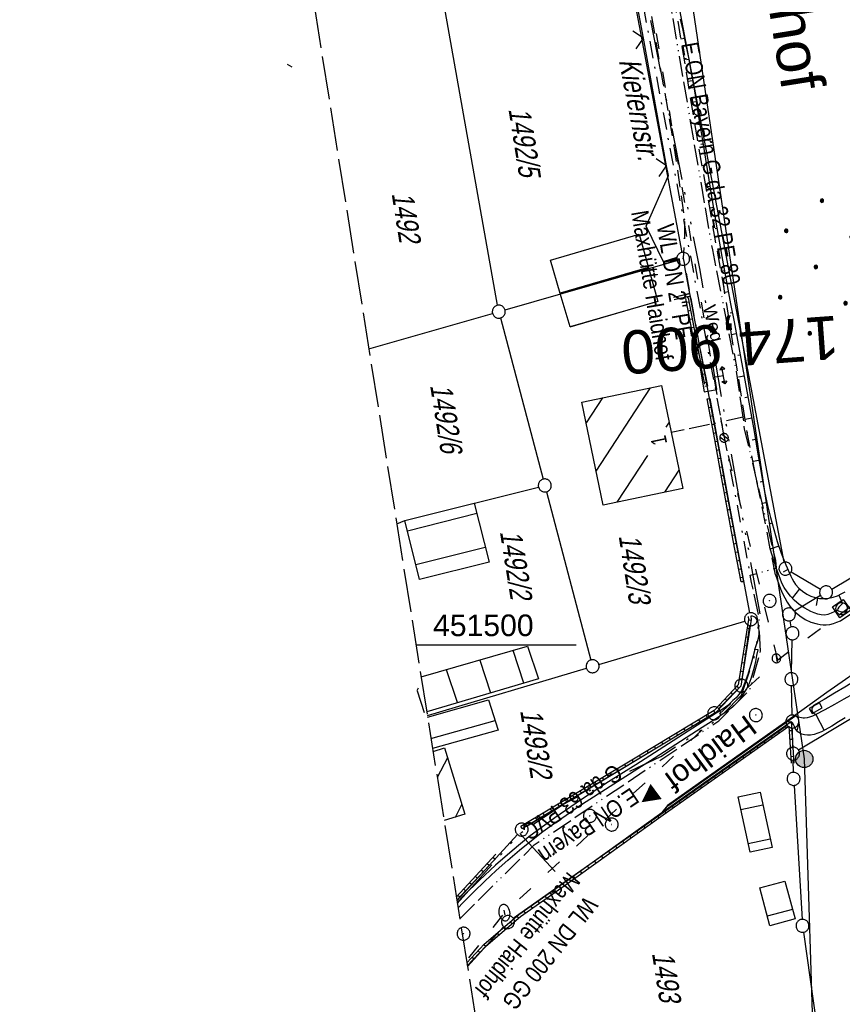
# Model space of a CAD drawing. Extents: x 508367 to 508796, y 450874 to 451832.
# Tile 20 of 37: x 508367 to 508462, y 451458 to 451572. Entities that reach past the tile are written whole.
import ezdxf
from ezdxf.enums import TextEntityAlignment as Align

# ---------------------------------------------------------------- set-up
doc = ezdxf.new("R2010")
doc.units = 0
doc.header["$LTSCALE"] = 10
doc.header["$MEASUREMENT"] = 0
for name, pattern in [('ACAD_ISO03W100', [30, 12, -18]), ('ACAD_ISO13W100', [36, 12, -3, 12, -3, 0, -3, 0, -3]), ('ACAD_ISO14W100', [25.5, 12, -3, 0.5, -3, 0.5, -3, 0.5, -3]), ('LT00', [0]), ('LT08', [0.42, 0.2, -0.1, 0.02, -0.1]), ('LT11', [0.3, 0.2, -0.1]), ('LT14', [0.6, 0.5, -0.1]), ('LT17', [0.15, 0.1, -0.05])]:
    doc.linetypes.add(name, pattern=pattern)
doc.layers.get('0').update_dxf_attribs({"linetype": 'LT00'})
for name, color, linetype in [('--EK_FBR', 250, 'LT00'), ('--EK_ST-93-1', 30, 'LT17'), ('DFK_BEB_SCHR', 254, 'LT00'), ('DFK_BEBAUUNG', 250, 'LT00'), ('DFK_BES-NAME', 255, 'LT00'), ('DFK_FLUR_NR', 250, 'LT00'), ('DFK_GZPKT', 250, 'LT00'), ('DFK_HAUSNR', 250, 'LT00'), ('DFK_KATASTER', 250, 'LT00'), ('DFK_NUTZUNG', 250, 'LT00'), ('FELDWEG_TEXT', 250, 'Continuous'), ('GASLTG', 250, 'ACAD_ISO13W100'), ('GASLTG_TEXT', 250, 'Continuous'), ('ORTSNAMEN', 250, 'Continuous'), ('ORTSRICHTUNG', 7, 'Continuous'), ('STROM_FREILTG', 80, 'STROMFREILEITUNG'), ('STROM_TEXT', 80, 'Continuous'), ('STROM_UNTER_BELEUCHTUNG', 80, 'LT08'), ('TELEKOM', 210, 'ACAD_ISO14W100'), ('V121_AFBR_BAB', 250, 'LT00'), ('V121_BOESCH', 250, 'LT00'), ('V121_BOSCHUNG', 250, 'LT00'), ('V121_FELDWEG', 250, 'LT11'), ('V121_GRABEN', 250, 'LT00'), ('V121_H_BORD', 8, 'LT00'), ('V121_KA_MULD', 182, 'LT00'), ('V121_KA_PRUF', 182, 'LT00'), ('V121_MAUER', 141, 'LT00'), ('V121_RASTER', 250, 'LT00'), ('V121_RINNE', 182, 'LT00'), ('V121_SINKK', 182, 'LT00'), ('V121_STROM', 80, 'LT00'), ('V121_W_HAUS', 130, 'LT00'), ('V121_W_SCHIEB', 130, 'LT00'), ('V121_W_UNT_HY', 130, 'LT00'), ('V121_ZAUN', 40, 'LT00'), ('WASSERLTG', 130, 'ACAD_ISO03W100'), ('WASSERLTG_TEXT', 130, 'Continuous')]:
    doc.layers.add(name, color=color, linetype=linetype)
doc.layers.add('-BLATT_121-RAND', color=7, linetype='LT14', plot=False)
doc.styles.add('Arial', font='ARIAL.TTF')
doc.styles.add('Beschrift', font='ARIAL.TTF')
doc.styles.get("Standard").update_dxf_attribs({"font": 'ARIAL.TTF'})
doc.styles.add('Strom', font='txt-alt.shx')
doc.styles.add('Versorgungsltg', font='ARIAL.TTF', dxfattribs={"width": 0.8, "height": 2})
doc.linetypes.add('STROMFREILEITUNG', pattern='A,12.7,-5.5,["xx",Strom,S=2.5,R=0,X=-2.6,Y=-0.85],-4.35', length=22.55)

# ---------------------------------------------------------------- blocks, each defined once
blk = doc.blocks.new('SYMB7010')
at = {"color": 0, "linetype": 'ByBlock'}
for points in [[(-0.031408, 0.499213), (-0.093728, 0.49134), (-0.15457, 0.475719), (-0.212975, 0.452595), (-0.268021, 0.422333), (-0.31884, 0.385411), (-0.36463, 0.342411), (-0.40467, 0.29401), (-0.438329, 0.240973), (-0.465074, 0.184136), (-0.484486, 0.124395), (-0.496256, 0.062692), (-0.5002, 0)], [(-0.5002, 0), (-0.496256, -0.062692), (-0.484486, -0.124395), (-0.465075, -0.184136), (-0.438329, -0.240973), (-0.404671, -0.29401), (-0.36463, -0.342411), (-0.31884, -0.385411), (-0.268021, -0.422333), (-0.212975, -0.452595), (-0.154571, -0.475719), (-0.093728, -0.49134), (-0.031408, -0.499213), (0.031408, -0.499213)], [(0.5002, 0), (0.496256, 0.062692), (0.484485, 0.124395), (0.465074, 0.184136), (0.438329, 0.240973), (0.40467, 0.29401), (0.36463, 0.342411), (0.31884, 0.385411), (0.268021, 0.422333), (0.212975, 0.452595), (0.15457, 0.475719), (0.093728, 0.49134), (0.031408, 0.499213), (-0.031408, 0.499213)], [(0.031408, -0.499213), (0.093728, -0.491341), (0.15457, -0.475719), (0.212975, -0.452595), (0.268021, -0.422333), (0.31884, -0.385411), (0.36463, -0.342411), (0.404671, -0.294011), (0.438329, -0.240974), (0.465075, -0.184136), (0.484486, -0.124395), (0.496256, -0.062692), (0.500201, 0)]]:
    blk.add_lwpolyline(points, dxfattribs=at)
blk = doc.blocks.new('Ackerland7')
at = {"layer": 'DFK_NUTZUNG', "color": 0, "linetype": 'ByBlock'}
for p, q in [((-4, 3.93), (-4, 3.67)), ((-3.95, 3.63), (-3.95, 3.97)), ((-3.9, 3.99), (-3.9, 3.61)), ((-3.85, 3.6), (-3.85, 4)), ((-3.8, 3.99), (-3.8, 3.61)), ((-3.75, 3.63), (-3.75, 3.97)), ((-3.7, 3.93), (-3.7, 3.67)), ((-3.65, 3.8), (-3.65, 3.8)), ((3.7, 3.93), (3.7, 3.67)), ((3.75, 3.63), (3.75, 3.97)), ((3.8, 3.99), (3.8, 3.61)), ((3.85, 3.6), (3.85, 4)), ((3.9, 3.99), (3.9, 3.61)), ((3.95, 3.63), (3.95, 3.97)), ((4, 3.93), (4, 3.67)), ((4.05, 3.8), (4.05, 3.8)), ((-7.85, 0.13), (-7.85, -0.13)), ((-7.8, -0.17), (-7.8, 0.17)), ((-7.75, 0.19), (-7.75, -0.19)), ((-7.7, -0.2), (-7.7, 0.2)), ((-7.65, 0.19), (-7.65, -0.19)), ((-7.6, -0.17), (-7.6, 0.17)), ((-7.55, 0.13), (-7.55, -0.13)), ((-7.5, 0), (-7.5, 0)), ((-0.15, 0.13), (-0.15, -0.13)), ((-0.1, -0.17), (-0.1, 0.17)), ((-0.05, 0.19), (-0.05, -0.19)), ((0, -0.2), (0, 0.2)), ((0.05, 0.19), (0.05, -0.19)), ((0.1, -0.17), (0.1, 0.17)), ((0.15, 0.13), (0.15, -0.13)), ((0.2, 0), (0.2, 0)), ((7.55, 0.13), (7.55, -0.13)), ((7.6, -0.17), (7.6, 0.17)), ((7.65, 0.19), (7.65, -0.19)), ((7.7, -0.2), (7.7, 0.2)), ((7.75, 0.19), (7.75, -0.19)), ((7.8, -0.17), (7.8, 0.17)), ((7.85, 0.13), (7.85, -0.13)), ((7.9, 0), (7.9, 0)), ((-4, -3.67), (-4, -3.93)), ((-3.95, -3.97), (-3.95, -3.63)), ((-3.9, -3.61), (-3.9, -3.99)), ((-3.85, -4), (-3.85, -3.6)), ((-3.8, -3.61), (-3.8, -3.99)), ((-3.75, -3.97), (-3.75, -3.63)), ((-3.7, -3.67), (-3.7, -3.93)), ((-3.65, -3.8), (-3.65, -3.8)), ((3.7, -3.67), (3.7, -3.93)), ((3.75, -3.97), (3.75, -3.63)), ((3.8, -3.61), (3.8, -3.99)), ((3.85, -4), (3.85, -3.6)), ((3.9, -3.61), (3.9, -3.99)), ((3.95, -3.97), (3.95, -3.63)), ((4, -3.67), (4, -3.93)), ((4.05, -3.8), (4.05, -3.8))]:
    blk.add_line(p, q, dxfattribs=at)
for points in [[(-3.65, 3.8), (-3.67, 3.89), (-3.73, 3.96), (-3.81, 3.99), (-3.89, 3.99), (-3.97, 3.96), (-4.03, 3.89), (-4.05, 3.8), (-4.03, 3.71), (-3.97, 3.64), (-3.89, 3.6), (-3.81, 3.6), (-3.73, 3.64), (-3.67, 3.71), (-3.65, 3.8)], [(4.05, 3.8), (4.03, 3.89), (3.97, 3.96), (3.89, 3.99), (3.81, 3.99), (3.73, 3.96), (3.67, 3.89), (3.65, 3.8), (3.67, 3.71), (3.73, 3.64), (3.81, 3.61), (3.89, 3.61), (3.97, 3.64), (4.03, 3.71), (4.05, 3.8)], [(-7.5, 0), (-7.52, 0.09), (-7.58, 0.16), (-7.66, 0.19), (-7.74, 0.19), (-7.82, 0.16), (-7.88, 0.09), (-7.9, 0)], [(0.2, 0), (0.18, 0.09), (0.12, 0.16), (0.04, 0.19), (-0.04, 0.19), (-0.12, 0.16), (-0.18, 0.09), (-0.2, 0)], [(-0.2, 0), (-0.18, -0.09), (-0.12, -0.16), (-0.04, -0.19), (0.04, -0.19), (0.12, -0.16), (0.18, -0.09), (0.2, 0)], [(7.9, 0), (7.88, 0.09), (7.82, 0.16), (7.74, 0.19), (7.66, 0.19), (7.58, 0.16), (7.52, 0.09), (7.5, 0)], [(7.5, 0), (7.52, -0.09), (7.58, -0.16), (7.66, -0.19), (7.74, -0.19), (7.82, -0.16), (7.88, -0.09), (7.9, 0)], [(-7.9, 0), (-7.88, -0.09), (-7.82, -0.16), (-7.74, -0.19), (-7.66, -0.19), (-7.58, -0.16), (-7.52, -0.09), (-7.5, 0)], [(-3.65, -3.8), (-3.67, -3.71), (-3.73, -3.64), (-3.81, -3.61), (-3.89, -3.61), (-3.97, -3.64), (-4.03, -3.71), (-4.05, -3.8), (-4.03, -3.89), (-3.97, -3.96), (-3.89, -3.99), (-3.81, -3.99), (-3.73, -3.96), (-3.67, -3.89), (-3.65, -3.8)], [(4.05, -3.8), (4.03, -3.71), (3.97, -3.64), (3.89, -3.61), (3.81, -3.61), (3.73, -3.64), (3.67, -3.71), (3.65, -3.8), (3.67, -3.89), (3.73, -3.96), (3.81, -3.99), (3.89, -3.99), (3.97, -3.96), (4.03, -3.89), (4.05, -3.8)]]:
    blk.add_lwpolyline(points, dxfattribs=at)
blk = doc.blocks.new('SYMB0003')
at = {"color": 0, "linetype": 'ByBlock'}
for p, q in [((-0.015712, 0), (0.010166, 0.012015)), ((0, -0.021257), (-0.015712, 0)), ((0.010166, 0.012015), (0, -0.021257))]:
    blk.add_line(p, q, dxfattribs=at)
for points in [[(-0.031395, 0.499013), (-0.093691, 0.491144), (-0.154509, 0.475528), (-0.21289, 0.452414), (-0.267913, 0.422164), (-0.318712, 0.385257), (-0.364484, 0.342274), (-0.404509, 0.293893), (-0.438154, 0.240877), (-0.464888, 0.184062), (-0.484292, 0.124345), (-0.496058, 0.062667), (-0.5, 0)], [(-0.5, 0), (-0.496058, -0.062667), (-0.484292, -0.124345), (-0.464888, -0.184062), (-0.438154, -0.240877), (-0.404509, -0.293893), (-0.364485, -0.342274), (-0.318712, -0.385257), (-0.267914, -0.422164), (-0.21289, -0.452414), (-0.154509, -0.475529), (-0.093691, -0.491144), (-0.031395, -0.499014), (0.031395, -0.499014)], [(0.5, 0), (0.496057, 0.062667), (0.484292, 0.124345), (0.464888, 0.184062), (0.438153, 0.240877), (0.404509, 0.293893), (0.364484, 0.342274), (0.318712, 0.385257), (0.267913, 0.422164), (0.21289, 0.452414), (0.154509, 0.475528), (0.093691, 0.491144), (0.031395, 0.499013), (-0.031395, 0.499013)], [(0.031395, -0.499014), (0.093691, -0.491144), (0.154509, -0.475529), (0.21289, -0.452414), (0.267914, -0.422164), (0.318712, -0.385257), (0.364485, -0.342274), (0.404509, -0.293893), (0.438154, -0.240877), (0.464889, -0.184062), (0.484292, -0.124345), (0.496058, -0.062667), (0.5, 0)]]:
    blk.add_lwpolyline(points, dxfattribs=at)
blk = doc.blocks.new('SYMB1120')
at = {"color": 0, "linetype": 'ByBlock'}
for p, q in [((-0.465, -0.183), (0.183, 0.465)), ((-0.183, -0.465), (0.465, 0.183))]:
    blk.add_line(p, q, dxfattribs=at)
for points in [[(-0.031395, 0.499013), (-0.093691, 0.491144), (-0.154509, 0.475528), (-0.21289, 0.452414), (-0.267913, 0.422164), (-0.318712, 0.385257), (-0.364484, 0.342274), (-0.404509, 0.293893), (-0.438154, 0.240877), (-0.464888, 0.184062), (-0.484292, 0.124345), (-0.496058, 0.062667), (-0.5, 0)], [(-0.5, 0), (-0.496058, -0.062667), (-0.484292, -0.124345), (-0.464888, -0.184062), (-0.438154, -0.240877), (-0.404509, -0.293893), (-0.364485, -0.342274), (-0.318712, -0.385257), (-0.267914, -0.422164), (-0.21289, -0.452414), (-0.154509, -0.475529), (-0.093691, -0.491144), (-0.031395, -0.499014), (0.031395, -0.499014)], [(0.5, 0), (0.496057, 0.062667), (0.484292, 0.124345), (0.464888, 0.184062), (0.438153, 0.240877), (0.404509, 0.293893), (0.364484, 0.342274), (0.318712, 0.385257), (0.267913, 0.422164), (0.21289, 0.452414), (0.154509, 0.475528), (0.093691, 0.491144), (0.031395, 0.499013), (-0.031395, 0.499013)], [(0.031395, -0.499014), (0.093691, -0.491144), (0.154509, -0.475529), (0.21289, -0.452414), (0.267914, -0.422164), (0.318712, -0.385257), (0.364485, -0.342274), (0.404509, -0.293893), (0.438154, -0.240877), (0.464889, -0.184062), (0.484292, -0.124345), (0.496058, -0.062667), (0.5, 0)]]:
    blk.add_lwpolyline(points, dxfattribs=at)
blk = doc.blocks.new('SYMB1119')
at = {"color": 0, "linetype": 'ByBlock'}
blk.add_line((-0.5, 0), (0.5, 0), dxfattribs=at)
for points in [[(-0.031395, 0.499013), (-0.093691, 0.491144), (-0.154509, 0.475528), (-0.21289, 0.452414), (-0.267913, 0.422164), (-0.318712, 0.385257), (-0.364484, 0.342274), (-0.404509, 0.293893), (-0.438154, 0.240877), (-0.464888, 0.184062), (-0.484292, 0.124345), (-0.496058, 0.062667), (-0.5, 0)], [(-0.5, 0), (-0.496058, -0.062667), (-0.484292, -0.124345), (-0.464888, -0.184062), (-0.438154, -0.240877), (-0.404509, -0.293893), (-0.364485, -0.342274), (-0.318712, -0.385257), (-0.267914, -0.422164), (-0.21289, -0.452414), (-0.154509, -0.475529), (-0.093691, -0.491144), (-0.031395, -0.499014), (0.031395, -0.499014)], [(0.5, 0), (0.496057, 0.062667), (0.484292, 0.124345), (0.464888, 0.184062), (0.438153, 0.240877), (0.404509, 0.293893), (0.364484, 0.342274), (0.318712, 0.385257), (0.267913, 0.422164), (0.21289, 0.452414), (0.154509, 0.475528), (0.093691, 0.491144), (0.031395, 0.499013), (-0.031395, 0.499013)], [(0.031395, -0.499014), (0.093691, -0.491144), (0.154509, -0.475529), (0.21289, -0.452414), (0.267914, -0.422164), (0.318712, -0.385257), (0.364485, -0.342274), (0.404509, -0.293893), (0.438154, -0.240877), (0.464889, -0.184062), (0.484292, -0.124345), (0.496058, -0.062667), (0.5, 0)]]:
    blk.add_lwpolyline(points, dxfattribs=at)
blk = doc.blocks.new('SYMB1121')
at = {"color": 0, "linetype": 'ByBlock'}
blk.add_line((-0.15, 0), (0.15, 0), dxfattribs=at)
for points in [[(-0.5, 0), (-0.49, 0.06), (-0.46, 0.115), (-0.415, 0.165), (-0.355, 0.21), (-0.28, 0.25), (-0.19, 0.275), (-0.1, 0.295), (0, 0.3)], [(0, -0.3), (-0.1, -0.295), (-0.19, -0.275), (-0.28, -0.25), (-0.355, -0.21), (-0.415, -0.165), (-0.46, -0.115), (-0.49, -0.06), (-0.5, 0)], [(0, 0.3), (0.1, 0.295), (0.19, 0.275), (0.28, 0.25), (0.355, 0.21), (0.415, 0.165), (0.46, 0.115), (0.49, 0.06), (0.5, 0)], [(0.5, 0), (0.49, -0.06), (0.46, -0.115), (0.415, -0.165), (0.355, -0.21), (0.28, -0.25), (0.19, -0.275), (0.1, -0.295), (0, -0.3)]]:
    blk.add_lwpolyline(points, dxfattribs=at)
blk = doc.blocks.new('SYMB0011')
at = {"color": 0, "linetype": 'ByBlock'}
for p, q in [((0.5, 0), (-0.5, 0)), ((0, 0.5), (0, -0.5))]:
    blk.add_line(p, q, dxfattribs=at)
blk = doc.blocks.new('SYMB0024')
at = {"color": 0, "linetype": 'ByBlock'}
for p, q in [((-0.5, 0.5), (0, 0)), ((0, 0), (0.5, 0.5))]:
    blk.add_line(p, q, dxfattribs=at)
blk = doc.blocks.new('SYMB0652')
at = {"color": 0, "linetype": 'ByBlock'}
blk.add_lwpolyline([(-0.15, -0.075), (0.15, -0.075), (0.15, 0.075), (-0.15, 0.075), (-0.15, -0.075)], dxfattribs=at)
blk = doc.blocks.new('SYMB0702')
at = {"color": 0, "linetype": 'ByBlock'}
for p, q in [((0.1, 0.175), (-0.1, 0.175)), ((0, 0.075), (0, 0.175)), ((0.071716, 0.203284), (0.071716, 0.146716))]:
    blk.add_line(p, q, dxfattribs=at)
for points in [[(-0.071716, 0.203284), (-0.1, 0.175), (-0.071716, 0.146716), (-0.071716, 0.203284)], [(0.071716, 0.203284), (0.1, 0.175), (0.071716, 0.146716)], [(0.15, 0.075), (-0.15, 0.075), (-0.15, -0.075), (0.15, -0.075), (0.15, 0.075)]]:
    blk.add_lwpolyline(points, dxfattribs=at)
blk = doc.blocks.new('SYMB1210')
at = {"color": 0, "linetype": 'ByBlock'}
blk.add_line((0.018815, -0.179014), (0.055623, -0.17119), dxfattribs=at)
for points in [[(-0.2, -0.2), (-0.2, 0.2), (0.2, 0.2), (0.2, -0.2), (-0.2, -0.2)], [(0.018815, 0.179014), (-0.018815, 0.179014), (-0.055623, 0.17119), (-0.09, 0.155885), (-0.120444, 0.133766), (-0.145623, 0.105801), (-0.164438, 0.073213), (-0.176067, 0.037424), (-0.18, 0)], [(-0.18, 0), (-0.176067, -0.037424), (-0.164438, -0.073213), (-0.145623, -0.105801), (-0.120444, -0.133766), (-0.09, -0.155885), (-0.055623, -0.17119), (-0.018815, -0.179014), (0.018815, -0.179014)], [(0.18, 0), (0.176067, 0.037424), (0.164438, 0.073213), (0.145623, 0.105801), (0.120444, 0.133766), (0.09, 0.155885), (0.055623, 0.17119), (0.018815, 0.179014)], [(0.055623, -0.17119), (0.09, -0.155885), (0.120444, -0.133766), (0.145623, -0.105801), (0.164438, -0.073213), (0.176067, -0.037424), (0.18, 0)]]:
    blk.add_lwpolyline(points, dxfattribs=at)

msp = doc.modelspace()

# ---------------------------------------------------------------- hatches: boundary and pattern name
at = {"layer": 'STROM_TEXT'}
h = msp.add_hatch(color=256, dxfattribs=at)
edge = h.paths.add_edge_path()
edge.add_arc((508457.43, 451486.8), 1, 0, 360)

# ---------------------------------------------------------------- linework, layer by layer
at = {"layer": '--EK_FBR'}
for points in [[(508454.11, 451508.1), (508454.29, 451507.55), (508454.48, 451507), (508454.69, 451506.46), (508454.91, 451505.93), (508455.17, 451505.42), (508455.46, 451504.92), (508455.77, 451504.48), (508456.12, 451504.06), (508456.5, 451503.68), (508456.92, 451503.33), (508457.54, 451502.94), (508458.21, 451502.63), (508458.91, 451502.41), (508459.26, 451502.34), (508459.62, 451502.3), (508459.97, 451502.3), (508460.39, 451502.36), (508460.81, 451502.47), (508461.22, 451502.61), (508461.64, 451502.76), (508471.96, 451509.72), (508480.62, 451515.72), (508492.55, 451524.13)], [(508493.12, 451517.29), (508493, 451517.21), (508483.59, 451510.59), (508474.77, 451504.5), (508469.79, 451501.1), (508465.23, 451498.09), (508460.04, 451494.47), (508456.45, 451491.9), (508441.62, 451481.42), (508440.95, 451480.61)], [(508417.4, 451469.59), (508417.94, 451470.16), (508419.21, 451471.43), (508420.5, 451472.68), (508421.81, 451473.91), (508423.15, 451475.1), (508424.51, 451476.27), (508425.9, 451477.39), (508427.21, 451478.4), (508428.54, 451479.37), (508429.89, 451480.32), (508431.26, 451481.25), (508432.64, 451482.15), (508434.02, 451483.05), (508435.42, 451483.94), (508436.81, 451484.82), (508438.2, 451485.7), (508440.07, 451486.89), (508441.92, 451488.08), (508443.78, 451489.28), (508445.64, 451490.48), (508447.5, 451491.69), (508447.94, 451491.97), (508448.36, 451492.26), (508448.78, 451492.56), (508449.18, 451492.88), (508449.55, 451493.22), (508450.01, 451493.73), (508450.41, 451494.29), (508450.76, 451494.88), (508451.05, 451495.49), (508451.3, 451496.12), (508451.5, 451496.76), (508451.68, 451497.41), (508451.83, 451498.08), (508451.96, 451498.75), (508452.09, 451499.42), (508451.71, 451499.45), (508451.88, 451499.9), (508452.03, 451500.34), (508452.15, 451500.78), (508452.22, 451501.22), (508452.22, 451501.59), (508452.19, 451501.95), (508452.14, 451502.34), (508452.09, 451502.58), (508452.02, 451502.81), (508451.93, 451503.01), (508451.79, 451503.16), (508451.63, 451503.24), (508451.44, 451503.29), (508451.24, 451503.32)]]:
    msp.add_lwpolyline(points, dxfattribs=at)
at = {"layer": '-BLATT_121-RAND'}
msp.add_lwpolyline([(508366.71, 451787.23), (508512.47, 450873.79), (508795.89, 450919.01), (508650.12, 451832.45), (508366.71, 451787.23)], dxfattribs=at)
at = {"layer": 'DFK_BEB_SCHR'}
for p, q in [((508398.2, 451566.76), (508397.66, 451567.08)), ((508439.4, 451543.62), (508429.21, 451540.63)), ((508439.41, 451543.59), (508429.22, 451540.6)), ((508430.35, 451536.76), (508440.49, 451539.73)), ((508433.36, 451520.09), (508439.64, 451529.72)), ((508434.1, 451528.55), (508432.21, 451525.65)), ((508441.81, 451525.72), (508441.44, 451525.17)), ((508439.3, 451521.89), (508435.78, 451516.47)), ((508441.31, 451517.63), (508442.97, 451520.18)), ((508419.57, 451515.16), (508411.54, 451513.15)), ((508412.52, 451509.27), (508420.55, 451511.29)), ((508425.01, 451495.56), (508423.77, 451499.34)), ((508419.92, 451498.23), (508421.17, 451494.43)), ((508417.33, 451493.31), (508416.08, 451497.12)), ((508412.66, 451494.69), (508413.49, 451492.18)), ((508412.67, 451494.7), (508412.84, 451495.02)), ((508414.27, 451489.15), (508421.69, 451491.25)), ((508416.18, 451486.92), (508414.99, 451484.67)), ((508417.09, 451480.08), (508417.85, 451481.52)), ((508452.66, 451481.46), (508450.11, 451480.93)), ((508450.96, 451477.02), (508453.5, 451477.55)), ((508456.08, 451469.41), (508453.16, 451468.62))]:
    msp.add_line(p, q, dxfattribs=at)
at = {"layer": 'DFK_BEBAUUNG'}
for points in [[(508439.41, 451543.59), (508429.22, 451540.6), (508428.09, 451544.46), (508438.33, 451547.46), (508439.41, 451543.59)], [(508429.22, 451540.6), (508439.41, 451543.59), (508440.51, 451539.68), (508430.36, 451536.74), (508429.22, 451540.6)], [(508431.71, 451528.05), (508440.91, 451529.99), (508443.41, 451518.07), (508434.18, 451516.14), (508431.71, 451528.05)], [(508411.24, 451514.36), (508419.26, 451516.37), (508420.99, 451509.55), (508412.95, 451507.54), (508411.24, 451514.36)], [(508413.14, 451496.28), (508425.45, 451499.83), (508426.69, 451496.05), (508413.78, 451492.26)], [(508413.88, 451491.65), (508420.94, 451493.65), (508422.03, 451490.14), (508414.46, 451488.01)], [(508414.51, 451487.68), (508415.82, 451488.09), (508418.19, 451480.42), (508415.79, 451479.68)], [(508453.72, 451476.55), (508451.18, 451476.02), (508449.79, 451482.43), (508452.33, 451482.98), (508453.72, 451476.55)], [(508456.37, 451468.32), (508453.45, 451467.53), (508452.31, 451471.89), (508455.2, 451472.67), (508456.37, 451468.32)]]:
    msp.add_lwpolyline(points, dxfattribs=at)
at = {"layer": 'DFK_KATASTER'}
for p, q in [((508455.12, 451509.54), (508441.33, 451582.6)), ((508436.38, 451581.9), (508443.29, 451545.36)), ((508421.98, 451539.25), (508415.06, 451578.03)), ((508422.83, 451538.72), (508442.71, 451544.41)), ((508451.13, 451503.7), (508443.57, 451543.88)), ((508407.09, 451534.2), (508421.39, 451538.3)), ((508422.3, 451537.78), (508427.24, 451519.14)), ((508411.24, 451514.36), (508426.7, 451518.24)), ((508427.62, 451517.69), (508432.77, 451498.24)), ((508410.31, 451513.99), (508411.24, 451514.36)), ((508460.61, 451506.44), (508471.71, 451513.04)), ((508455.91, 451508.42), (508459.31, 451506.44)), ((508459.32, 451505.68), (508456.31, 451503.89)), ((508433.68, 451497.73), (508450.55, 451502.75)), ((508455.93, 451502.07), (508455.8, 451502.77)), ((508450.26, 451496.02), (508451.16, 451502.22)), ((508455.97, 451496.78), (508456.05, 451500.58)), ((508413.85, 451491.84), (508432.24, 451497.31)), ((508470.86, 451496.27), (508456.78, 451487.81)), ((508447.54, 451492.62), (508449.63, 451494.74)), ((508456.04, 451491.88), (508455.97, 451495.28)), ((508446.38, 451491.69), (508425.4, 451479.03)), ((508423.79, 451468.38), (508455.45, 451490.7)), ((508456.12, 451488.17), (508456.08, 451490.38)), ((508456.19, 451485.25), (508456.16, 451486.67)), ((508456.25, 451483.75), (508457.18, 451468.26)), ((508417.27, 451470.41), (508424.26, 451478.08)), ((508422.67, 451467.39), (508418.48, 451462.8)), ((508457.34, 451466.77), (508460.4, 451445.45))]:
    msp.add_line(p, q, dxfattribs=at)
at = {"layer": 'GASLTG', "ltscale": 0.02, "flags": 128}
for points in [[(508450.38, 451526.3), (508449.56, 451531.79), (508446.86, 451545.65), (508446.72, 451546.36), (508440.37, 451583.43), (508439.42, 451589.82), (508430.44, 451588.25)], [(508417.6, 451468.33), (508426.22, 451476.87), (508447.54, 451491.2), (508451.14, 451494.79), (508452.36, 451499.26), (508452.2, 451503.18), (508451.35, 451507.22), (508451.19, 451508.03), (508452.28, 451508.35), (508454.22, 451508.88), (508454.14, 451509.73), (508450.54, 451524.94), (508450.38, 451526.3), (508442.05, 451524.54)]]:
    msp.add_lwpolyline(points, dxfattribs=at)
at = {"layer": 'STROM_FREILTG', "ltscale": 0.05, "flags": 128}
msp.add_lwpolyline([(508439.22, 451609.46), (508457.43, 451486.8), (508459.95, 451406.03), (508461.13, 451229.79), (508461.81, 451191.27)], dxfattribs=at)
at = {"layer": 'STROM_TEXT'}
msp.add_circle((508457.43, 451486.8), 1, dxfattribs=at)
at = {"layer": 'STROM_UNTER_BELEUCHTUNG', "flags": 128}
msp.add_lwpolyline([(508434.76, 451598.78), (508437.04, 451583.22), (508437.9, 451578.66), (508439.93, 451567.82), (508444.3, 451544.72), (508447.56, 451527.31), (508451.04, 451508.76)], dxfattribs=at)
at = {"layer": 'TELEKOM', "ltscale": 0.05, "flags": 128}
for points in [[(508417.31, 451470.11), (508418.33, 451471.24), (508424.54, 451478.18), (508429.52, 451481.53), (508433.44, 451483.57), (508440.84, 451487.07), (508447.38, 451491.35), (508450.18, 451494.17), (508451.9, 451499.3), (508452.11, 451501.98), (508452.44, 451503.08), (508449.12, 451521.38), (508445.37, 451543.49), (508438.3, 451579.18), (508435.51, 451598.1), (508434.33, 451609.23), (508432.19, 451618.66), (508432.19, 451625.72), (508427.59, 451624.81)], [(508424.54, 451478.18), (508429.68, 451472.71)]]:
    msp.add_lwpolyline(points, dxfattribs=at)
at = {"layer": 'V121_AFBR_BAB'}
for points in [[(508454.11, 451508.1), (508454.29, 451507.55), (508454.48, 451507), (508454.69, 451506.46), (508454.91, 451505.93), (508455.17, 451505.42), (508455.46, 451504.92), (508455.77, 451504.48), (508456.12, 451504.06), (508456.5, 451503.68), (508456.92, 451503.33), (508457.54, 451502.94), (508458.21, 451502.63), (508458.91, 451502.41), (508459.26, 451502.34), (508459.62, 451502.3), (508459.97, 451502.3), (508460.39, 451502.36), (508460.81, 451502.47), (508461.22, 451502.61), (508461.64, 451502.76), (508471.96, 451509.72), (508480.62, 451515.72), (508492.55, 451524.13)], [(508493.12, 451517.29), (508493, 451517.21), (508483.59, 451510.59), (508474.77, 451504.5), (508469.79, 451501.1), (508465.23, 451498.09), (508460.04, 451494.47), (508456.45, 451491.9), (508441.62, 451481.42), (508440.95, 451480.61)], [(508417.4, 451469.59), (508417.94, 451470.16), (508419.21, 451471.43), (508420.5, 451472.68), (508421.81, 451473.91), (508423.15, 451475.1), (508424.51, 451476.27), (508425.9, 451477.39), (508427.21, 451478.4), (508428.54, 451479.37), (508429.89, 451480.32), (508431.26, 451481.25), (508432.64, 451482.15), (508434.02, 451483.05), (508435.42, 451483.94), (508436.81, 451484.82), (508438.2, 451485.7), (508440.07, 451486.89), (508441.92, 451488.08), (508443.78, 451489.28), (508445.64, 451490.48), (508447.5, 451491.69), (508447.94, 451491.97), (508448.36, 451492.26), (508448.78, 451492.56), (508449.18, 451492.88), (508449.55, 451493.22), (508450.01, 451493.73), (508450.41, 451494.29), (508450.76, 451494.88), (508451.05, 451495.49), (508451.3, 451496.12), (508451.5, 451496.76), (508451.68, 451497.41), (508451.83, 451498.08), (508451.96, 451498.75), (508452.09, 451499.42), (508451.71, 451499.45), (508451.88, 451499.9), (508452.03, 451500.34), (508452.15, 451500.78), (508452.22, 451501.22), (508452.22, 451501.59), (508452.19, 451501.95), (508452.14, 451502.34), (508452.09, 451502.58), (508452.02, 451502.81), (508451.93, 451503.01), (508451.79, 451503.16), (508451.63, 451503.24), (508451.44, 451503.29), (508451.24, 451503.32)]]:
    msp.add_lwpolyline(points, dxfattribs=at)
at = {"layer": 'V121_BOESCH'}
for points in [[(508443.1, 451572.34), (508443.39, 451571.07), (508443.72, 451569.49), (508444.04, 451567.9), (508444.33, 451566.31), (508444.61, 451564.71), (508444.88, 451563.11), (508445.14, 451561.51), (508445.4, 451559.91), (508445.65, 451558.31), (508446.2, 451554.95), (508446.76, 451551.58), (508447.33, 451548.22), (508447.92, 451544.87), (508448.53, 451541.52), (508448.92, 451539.42), (508449.32, 451537.32), (508449.71, 451535.21), (508450.11, 451533.11), (508450.5, 451531), (508450.89, 451528.89), (508451.27, 451526.78), (508451.63, 451524.65), (508451.87, 451523.23), (508452.11, 451521.8), (508452.36, 451520.37), (508452.62, 451518.95), (508452.89, 451517.53), (508453.2, 451516.12), (508453.53, 451514.72), (508453.9, 451513.33), (508454.32, 451511.96), (508454.78, 451510.6), (508455.3, 451509.26), (508455.88, 451507.95), (508456.05, 451507.61), (508456.22, 451507.29), (508456.42, 451506.98), (508456.79, 451506.55), (508457.23, 451506.18), (508457.72, 451505.86), (508458.19, 451505.63), (508458.68, 451505.46), (508459.19, 451505.36), (508459.73, 451505.34), (508460.27, 451505.39), (508460.79, 451505.5), (508461.26, 451505.67), (508461.71, 451505.88), (508462.15, 451506.13)], [(508461.27, 451504.02), (508460.91, 451503.82), (508460.55, 451503.64), (508460.18, 451503.51), (508459.8, 451503.44), (508459.4, 451503.45), (508458.99, 451503.54), (508458.58, 451503.68), (508458.18, 451503.85), (508457.49, 451504.23), (508456.85, 451504.66), (508456.27, 451505.15), (508455.84, 451505.61), (508455.45, 451506.11), (508455.11, 451506.64), (508454.86, 451507.14), (508454.64, 451507.65), (508454.45, 451508.18), (508454.2, 451508.9), (508453.96, 451509.62), (508453.73, 451510.35), (508453.51, 451511.08)], [(508462.17, 451491.57), (508461.41, 451491.08), (508460.64, 451490.6), (508459.84, 451490.16), (508459.43, 451489.95), (508459.02, 451489.77), (508458.59, 451489.63), (508458.15, 451489.55), (508457.81, 451489.54), (508457.47, 451489.58), (508457.15, 451489.68), (508456.91, 451489.8), (508456.7, 451489.95), (508456.53, 451490.13), (508456.4, 451490.33), (508456.29, 451490.55), (508456.19, 451490.77), (508456.06, 451490.98), (508455.92, 451491.15)], [(508458.73, 451491.92), (508458.39, 451491.76), (508458.05, 451491.62), (508457.77, 451491.54), (508457.48, 451491.5), (508457.29, 451491.51), (508457.1, 451491.55), (508456.92, 451491.59), (508456.78, 451491.63)]]:
    msp.add_lwpolyline(points, dxfattribs=at)
at = {"layer": 'V121_BOSCHUNG'}
for p, q in [((508443.6, 451570.09), (508443.18, 451570)), ((508444.09, 451567.66), (508443.84, 451567.61)), ((508444.53, 451565.21), (508443.99, 451565.12)), ((508444.94, 451562.77), (508444.66, 451562.72)), ((508445.33, 451560.32), (508444.79, 451560.24)), ((508445.72, 451557.88), (508445.46, 451557.83)), ((508446.12, 451555.43), (508445.64, 451555.35)), ((508446.52, 451552.99), (508446.3, 451552.95)), ((508446.93, 451550.55), (508446.51, 451550.48)), ((508447.35, 451548.11), (508447.15, 451548.07)), ((508447.78, 451545.67), (508447.39, 451545.6)), ((508448.22, 451543.23), (508448.02, 451543.19)), ((508448.67, 451540.79), (508448.25, 451540.72)), ((508449.12, 451538.36), (508448.88, 451538.32)), ((508449.58, 451535.93), (508449.04, 451535.83)), ((508450.04, 451533.49), (508449.74, 451533.44)), ((508450.49, 451531.06), (508449.82, 451530.93)), ((508450.94, 451528.62), (508450.58, 451528.55)), ((508451.37, 451526.18), (508450.61, 451526.04)), ((508451.79, 451523.73), (508451.41, 451523.67)), ((508452.2, 451521.29), (508451.52, 451521.18)), ((508452.63, 451518.86), (508452.32, 451518.8)), ((508453.12, 451516.44), (508452.48, 451516.3)), ((508453.7, 451514.05), (508453.33, 451513.95)), ((508454.5, 451511.4), (508453.51, 451511.07)), ((508455.54, 451508.72), (508455.01, 451508.41)), ((508456.9, 451506.45), (508456.03, 451505.4)), ((508458.98, 451505.4), (508458.81, 451504.53)), ((508461.44, 451505.75), (508461.87, 451504.78)), ((508458.77, 451491.95), (508459.75, 451490.11)), ((508456.61, 451490.04), (508456.8, 451490.81))]:
    msp.add_line(p, q, dxfattribs=at)
at = {"layer": 'V121_FELDWEG', "flags": 128}
msp.add_lwpolyline([(508454.11, 451508.1), (508453.51, 451511.09), (508450.85, 451524.54), (508448.13, 451541.44), (508445.11, 451558.29), (508442.18, 451576.12), (508439.15, 451593.94), (508437.17, 451610.38), (508436.86, 451613.45), (508437.25, 451618.83), (508437.42, 451622.43), (508436.15, 451621.12), (508433.64, 451620.58), (508431.04, 451619.96), (508431.13, 451619.26), (508432.42, 451610.04), (508435.85, 451593.6), (508439.19, 451575.84), (508442.37, 451557.67), (508443.58, 451549.19), (508443.57, 451546.96), (508443.44, 451544.65), (508444.21, 451540.6), (508444.26, 451540.26), (508444.28, 451540.13), (508445.7, 451532.54)], dxfattribs=at)
at = {"layer": 'V121_GRABEN'}
for points in [[(508461.87, 451504.78), (508461.63, 451504.56), (508461.43, 451504.35), (508461.3, 451504.17), (508461.27, 451504.02), (508461.38, 451503.92), (508461.6, 451503.86), (508461.89, 451503.82), (508462.22, 451503.8)], [(508469.55, 451500.06), (508468.6, 451499.38), (508467.64, 451498.7), (508466.67, 451498.03), (508465.7, 451497.37), (508464.52, 451496.6), (508463.33, 451495.85), (508462.14, 451495.12), (508460.93, 451494.4), (508459.72, 451493.69), (508458.5, 451492.98)], [(508458.74, 451491.93), (508459.85, 451492.53), (508460.96, 451493.13), (508462.06, 451493.74), (508463.16, 451494.36), (508464.23, 451495.01), (508465.29, 451495.69), (508466.33, 451496.4), (508467.06, 451496.93), (508467.78, 451497.48), (508468.5, 451498.04), (508469.2, 451498.61), (508469.91, 451499.18)], [(508458.5, 451492.98), (508458.39, 451492.8), (508458.32, 451492.61), (508458.3, 451492.44), (508458.38, 451492.26), (508458.54, 451492.09), (508458.74, 451491.93)]]:
    msp.add_lwpolyline(points, dxfattribs=at)
at = {"layer": 'V121_H_BORD'}
msp.add_lwpolyline([(508441, 451480.64), (508441.64, 451481.38), (508456.47, 451491.81), (508456.78, 451491.63)], dxfattribs=at)
at = {"layer": 'V121_MAUER'}
for p, q in [((508442.71, 451544.77), (508441.12, 451544.28)), ((508442.8, 451544.48), (508441.21, 451543.99)), ((508442.32, 451544.33), (508442.23, 451544.62)), ((508442.8, 451544.48), (508442.7, 451544.7)), ((508441.36, 451544.04), (508441.27, 451544.32)), ((508442.79, 451539.95), (508442.72, 451540.24)), ((508444.21, 451540.6), (508442.96, 451540.31)), ((508443.77, 451540.17), (508443.7, 451540.47)), ((508443.71, 451540.05), (508445.17, 451532.4)), ((508444.01, 451540.1), (508443.94, 451540.21)), ((508444.01, 451540.1), (508445.47, 451532.46)), ((508444.1, 451539.61), (508443.81, 451539.56)), ((508444.29, 451538.63), (508444, 451538.57)), ((508444.48, 451537.65), (508444.18, 451537.59)), ((508444.67, 451536.67), (508444.37, 451536.61)), ((508444.85, 451535.68), (508444.56, 451535.63)), ((508445.04, 451534.7), (508444.75, 451534.65)), ((508445.23, 451533.72), (508444.93, 451533.66)), ((508445.42, 451532.74), (508445.12, 451532.68)), ((508445.76, 451532.29), (508445.46, 451532.23)), ((508445.96, 451531.31), (508445.66, 451531.25)), ((508446.16, 451530.33), (508445.87, 451530.27)), ((508446.19, 451528.4), (508446.49, 451528.46)), ((508446.39, 451527.42), (508446.68, 451527.47)), ((508446.58, 451526.44), (508446.87, 451526.49)), ((508446.77, 451525.45), (508447.06, 451525.51)), ((508446.96, 451524.47), (508447.25, 451524.53)), ((508447.14, 451523.49), (508447.44, 451523.54)), ((508447.32, 451522.5), (508447.61, 451522.56)), ((508447.49, 451521.52), (508447.78, 451521.57)), ((508447.66, 451520.53), (508447.96, 451520.59)), ((508447.84, 451519.55), (508448.13, 451519.6)), ((508448.01, 451518.57), (508448.31, 451518.62)), ((508448.2, 451517.58), (508448.49, 451517.64)), ((508448.38, 451516.6), (508448.67, 451516.65)), ((508448.56, 451515.62), (508448.86, 451515.67)), ((508448.74, 451514.63), (508449.04, 451514.69)), ((508448.93, 451513.65), (508449.22, 451513.7)), ((508449.11, 451512.67), (508449.4, 451512.72)), ((508449.29, 451511.68), (508449.59, 451511.74)), ((508449.48, 451510.7), (508449.78, 451510.76)), ((508449.68, 451509.72), (508449.97, 451509.78)), ((508449.87, 451508.74), (508450.16, 451508.8)), ((508450.06, 451507.76), (508450.35, 451507.81)), ((508450.41, 451507.27), (508450.15, 451507.27)), ((508451.27, 451502.82), (508450.97, 451502.87)), ((508451.11, 451501.83), (508450.82, 451501.88)), ((508450.96, 451500.85), (508450.67, 451500.89)), ((508450.81, 451499.86), (508450.51, 451499.9)), ((508450.5, 451497.88), (508450.21, 451497.93)), ((508450.66, 451498.87), (508450.36, 451498.91)), ((508450.35, 451496.89), (508450.05, 451496.94)), ((508450.2, 451495.9), (508449.9, 451495.95)), ((508449.19, 451494.27), (508448.97, 451494.47)), ((508449.88, 451495), (508449.66, 451495.2)), ((508448.51, 451493.54), (508448.29, 451493.74)), ((508447.12, 451492.11), (508446.96, 451492.36)), ((508447.82, 451492.81), (508447.6, 451493.01)), ((508445.4, 451491.08), (508445.25, 451491.33)), ((508446.26, 451491.59), (508446.11, 451491.85)), ((508455.93, 451491.07), (508455.63, 451491.05)), ((508443.69, 451490.05), (508443.54, 451490.3)), ((508444.55, 451490.56), (508444.39, 451490.82)), ((508454.35, 451490.05), (508454.52, 451489.8)), ((508455.17, 451490.62), (508455.34, 451490.38)), ((508455.99, 451490.07), (508455.69, 451490.05)), ((508441.12, 451488.5), (508440.96, 451488.76)), ((508441.98, 451489.01), (508441.82, 451489.27)), ((508442.83, 451489.53), (508442.68, 451489.79)), ((508452.72, 451488.89), (508452.89, 451488.65)), ((508453.53, 451489.47), (508453.71, 451489.22)), ((508456.06, 451489.07), (508455.76, 451489.06)), ((508439.41, 451487.47), (508439.25, 451487.73)), ((508440.26, 451487.98), (508440.11, 451488.24)), ((508451.08, 451487.74), (508451.25, 451487.5)), ((508451.9, 451488.32), (508452.07, 451488.07)), ((508456.12, 451488.08), (508455.82, 451488.06)), ((508437.69, 451486.44), (508437.54, 451486.7)), ((508438.55, 451486.95), (508438.39, 451487.21)), ((508449.45, 451486.59), (508449.62, 451486.35)), ((508450.26, 451487.17), (508450.44, 451486.92)), ((508456.19, 451487.08), (508455.89, 451487.06)), ((508435.98, 451485.41), (508435.82, 451485.67)), ((508436.83, 451485.93), (508436.68, 451486.18)), ((508447.81, 451485.44), (508447.98, 451485.19)), ((508448.63, 451486.01), (508448.8, 451485.77)), ((508434.26, 451484.38), (508434.11, 451484.64)), ((508435.12, 451484.9), (508434.96, 451485.15)), ((508446.18, 451484.29), (508446.35, 451484.04)), ((508446.99, 451484.86), (508447.17, 451484.62)), ((508431.69, 451482.84), (508431.53, 451483.1)), ((508432.54, 451483.36), (508432.39, 451483.61)), ((508433.4, 451483.87), (508433.25, 451484.13)), ((508444.54, 451483.14), (508444.71, 451482.89)), ((508445.36, 451483.71), (508445.53, 451483.47)), ((508429.97, 451481.81), (508429.82, 451482.07)), ((508430.83, 451482.33), (508430.67, 451482.58)), ((508442.91, 451481.98), (508443.08, 451481.74)), ((508443.72, 451482.56), (508443.9, 451482.31)), ((508428.26, 451480.79), (508428.1, 451481.04)), ((508429.11, 451481.3), (508428.96, 451481.56)), ((508441.27, 451480.83), (508441.44, 451480.59)), ((508442.09, 451481.41), (508442.26, 451481.16)), ((508426.54, 451479.76), (508426.39, 451480.01)), ((508427.4, 451480.27), (508427.24, 451480.53)), ((508439.64, 451479.67), (508439.82, 451479.43)), ((508440.46, 451480.25), (508440.63, 451480.01)), ((508424.82, 451478.73), (508424.67, 451478.99)), ((508425.68, 451479.24), (508425.53, 451479.5)), ((508438.02, 451478.5), (508438.19, 451478.26)), ((508438.83, 451479.09), (508439.01, 451478.84)), ((508436.39, 451477.34), (508436.57, 451477.09)), ((508437.21, 451477.92), (508437.38, 451477.68)), ((508435.58, 451476.75), (508435.76, 451476.51)), ((508421.78, 451475.79), (508417.2, 451470.83)), ((508422, 451475.58), (508417.26, 451470.46)), ((508421.66, 451475.22), (508421.44, 451475.42)), ((508433.96, 451475.59), (508434.13, 451475.35)), ((508434.77, 451476.17), (508434.94, 451475.93)), ((508420.3, 451473.75), (508420.08, 451473.95)), ((508420.98, 451474.48), (508420.76, 451474.69)), ((508432.33, 451474.42), (508432.51, 451474.18)), ((508433.14, 451475.01), (508433.32, 451474.76)), ((508419.62, 451473.02), (508419.4, 451473.22)), ((508430.71, 451473.26), (508430.88, 451473.01)), ((508431.52, 451473.84), (508431.69, 451473.6)), ((508418.27, 451471.55), (508418.05, 451471.75)), ((508418.94, 451472.28), (508418.72, 451472.49)), ((508429.08, 451472.1), (508429.25, 451471.85)), ((508429.89, 451472.67), (508430.07, 451472.43)), ((508417.59, 451470.81), (508417.37, 451471.02)), ((508427.44, 451470.95), (508427.61, 451470.7)), ((508428.26, 451471.52), (508428.43, 451471.28)), ((508425.8, 451469.8), (508425.98, 451469.55)), ((508426.62, 451470.37), (508426.79, 451470.13)), ((508424.19, 451468.62), (508424.38, 451468.4)), ((508424.99, 451469.22), (508425.16, 451468.98)), ((508422.67, 451467.32), (508422.86, 451467.09)), ((508423.43, 451467.97), (508423.62, 451467.74)), ((508421.15, 451466.02), (508421.35, 451465.79)), ((508421.91, 451466.67), (508422.1, 451466.44)), ((508420.39, 451465.37), (508420.61, 451465.16)), ((508419.03, 451463.9), (508419.25, 451463.7)), ((508419.71, 451464.64), (508419.93, 451464.43)), ((508418.43, 451463.09), (508418.56, 451462.97))]:
    msp.add_line(p, q, dxfattribs=at)
for points in [[(508442.7, 451544.7), (508441.2, 451544.19), (508439.17, 451548.4)], [(508444.21, 451540.56), (508443.89, 451540.51), (508442.33, 451540.15)], [(508444.26, 451540.26), (508443.94, 451540.21), (508442.4, 451539.86)], [(508445.47, 451532.46), (508445.7, 451532.54), (508446.25, 451529.89), (508445.93, 451529.84)], [(508445.56, 451532.17), (508445.48, 451532.15), (508445.9, 451530.14), (508445.88, 451530.13)], [(508446.19, 451528.42), (508446.51, 451528.46), (508447.36, 451523.81), (508448.2, 451519.13), (508449.5, 451512.15), (508450.41, 451507.27)], [(508450.15, 451507.27), (508449.22, 451512.06), (508447.9, 451519.19), (508447.1, 451523.75), (508446.19, 451528.42)], [(508450.45, 451507.32), (508449.52, 451512.11), (508448.19, 451519.25), (508447.39, 451523.8), (508446.49, 451528.48)], [(508450.94, 451503.28), (508450.98, 451502.94), (508449.81, 451495.37), (508447.03, 451492.4), (508437.5, 451486.68), (508424.67, 451478.99)], [(508451.24, 451503.32), (508451.29, 451502.94), (508450.09, 451495.23), (508447.22, 451492.17), (508437.66, 451486.42), (508424.82, 451478.73)], [(508418.41, 451463.24), (508420.41, 451465.38), (508424.44, 451468.84), (508429.62, 451472.48), (508440.95, 451480.61), (508455.92, 451491.15), (508456.24, 451486.33)], [(508418.47, 451462.87), (508420.62, 451465.17), (508424.62, 451468.6), (508429.79, 451472.23), (508441.13, 451480.36), (508455.66, 451490.6), (508455.94, 451486.31)]]:
    msp.add_lwpolyline(points, dxfattribs=at)
at = {"layer": 'V121_RASTER'}
msp.add_line((508412.54, 451500), (508431.04, 451500), dxfattribs=at)
at = {"layer": 'V121_RINNE', "color": 186}
msp.add_lwpolyline([(508451.71, 451499.46), (508451.35, 451497.99), (508450.91, 451496.55), (508450.37, 451495.13), (508450.16, 451494.68), (508449.88, 451494.26), (508449.55, 451493.88), (508449.18, 451493.55), (508448.59, 451493), (508447.95, 451492.52), (508447.26, 451492.11), (508437.95, 451486.12), (508434.79, 451484.14), (508431.68, 451482.1), (508428.61, 451479.99), (508425.6, 451477.8), (508423.65, 451476.19), (508421.75, 451474.52), (508419.89, 451472.8), (508418.08, 451471.03), (508417.3, 451470.22)], dxfattribs=at)
at = {"layer": 'V121_ZAUN'}
for p, q in [((508438.84, 451570.11), (508436.15, 451584.86)), ((508441.52, 451555.35), (508438.84, 451570.11))]:
    msp.add_line(p, q, dxfattribs=at)
msp.add_lwpolyline([(508439.17, 451548.4), (508441.72, 451554.25), (508441.52, 451555.35)], dxfattribs=at)
at = {"layer": 'WASSERLTG', "ltscale": 0.015, "flags": 128}
for points in [[(508677.52, 451660.84), (508454.36, 451498.24), (508422.79, 451469.05), (508418.37, 451463.49)], [(508454.36, 451498.24), (508448.19, 451523.96), (508437.7, 451586.42)]]:
    msp.add_lwpolyline(points, dxfattribs=at)

# ---------------------------------------------------------------- block references
at = {"layer": 'DFK_GZPKT', "xscale": 1.500000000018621, "yscale": 1.5, "zscale": 1.5, "rotation": 264.7377099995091}
for p in [(508443.43, 451544.62), (508422.11, 451538.51), (508427.43, 451518.42), (508455.26, 451508.8), (508459.96, 451506.06), (508451.27, 451502.96), (508455.66, 451503.51), (508456.07, 451501.33), (508432.96, 451497.52), (508455.95, 451496.03), (508450.15, 451495.28), (508447.02, 451492.08), (508456.06, 451491.13), (508456.14, 451487.42), (508456.2, 451484.5), (508424.76, 451478.64), (508423.18, 451467.95), (508457.23, 451467.51)]:
    msp.add_blockref('SYMB7010', p, dxfattribs=at)
at = {"layer": 'DFK_NUTZUNG', "rotation": 264.7376999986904}
msp.add_blockref('Ackerland7', (508458.78, 451543.67), dxfattribs=at)
at = {"layer": 'V121_FELDWEG', "xscale": 0.1, "yscale": 0.1, "zscale": 0.1, "rotation": 279.0666}
for p in [(508445.11, 451558.29), (508442.37, 451557.67), (508443.58, 451549.19), (508443.57, 451546.96), (508443.44, 451544.65), (508448.13, 451541.44), (508444.18, 451540.6), (508444.26, 451540.26), (508444.28, 451540.13), (508445.5, 451532.66), (508450.85, 451524.54), (508453.51, 451511.09)]:
    msp.add_blockref('SYMB0011', p, dxfattribs=at)
at = {"layer": 'V121_KA_MULD', "color": 186, "xscale": 3.800000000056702, "yscale": 3.800000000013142, "zscale": 3.8, "rotation": 34.72000968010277}
msp.add_blockref('SYMB1210', (508461.75, 451504.18), dxfattribs=at)
at = {"layer": 'V121_KA_PRUF', "color": 186, "xscale": 1.5, "yscale": 1.5, "zscale": 1.5, "rotation": 279.0666}
for p in [(508453.43, 451505.08), (508451.84, 451491.87), (508432.65, 451480.22), (508435.17, 451479.22), (508418.04, 451466.6)]:
    msp.add_blockref('SYMB0003', p, dxfattribs=at)
at = {"layer": 'V121_SINKK', "color": 186, "xscale": 4.5, "yscale": 4.5, "zscale": 4.5, "rotation": 209.0417130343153}
msp.add_blockref('SYMB0652', (508458.76, 451492.67), dxfattribs=at)
at = {"layer": 'V121_STROM', "xscale": 10, "yscale": 10, "zscale": 10, "rotation": 279.0666}
msp.add_blockref('SYMB0702', (508446.35, 451530.86), dxfattribs=at)
at = {"layer": 'V121_W_HAUS', "rotation": 279.0666}
msp.add_blockref('SYMB1120', (508448.16, 451523.93), dxfattribs=at)
at = {"layer": 'V121_W_SCHIEB', "rotation": 279.0666}
msp.add_blockref('SYMB1119', (508454.21, 451498.43), dxfattribs=at)
at = {"layer": 'V121_W_UNT_HY', "xscale": 2, "yscale": 2, "zscale": 2, "rotation": 279.0666}
msp.add_blockref('SYMB1121', (508422.76, 451469.04), dxfattribs=at)
at = {"layer": 'V121_ZAUN', "xscale": 2.1, "yscale": 2.1, "zscale": 2.1, "rotation": 100.30817}
for p in [(508438.84, 451570.11), (508441.52, 451555.35)]:
    msp.add_blockref('SYMB0024', p, dxfattribs=at)

# ---------------------------------------------------------------- texts
at = {"layer": '--EK_ST-93-1', "style": 'Beschrift'}
msp.add_text('174,900', height=5, rotation=-175.8339, dxfattribs=at).set_placement((508461.47, 451535.57), align=Align.MIDDLE_LEFT)
at = {"layer": 'DFK_BES-NAME', "oblique": 13.754, "width": 0.75}
msp.add_text('Kiefernstr.', height=2.5, rotation=-79.0263, dxfattribs=at).set_placement((508435.98, 451567.56))
at = {"layer": 'DFK_FLUR_NR', "oblique": 13.754, "width": 0.75}
for s, p in [('1492/5', (508423.22, 451561.93)), ('1492', (508409.71, 451552.17)), ('1492/6', (508414.16, 451529.99)), ('1492/2', (508422.23, 451513.07)), ('1492/3', (508435.96, 451512.6)), ('1493/2', (508424.57, 451492.4)), ('1493', (508439.81, 451464.35))]:
    msp.add_text(s, height=2.5, rotation=279.0666, dxfattribs=at).set_placement(p)
at = {"layer": 'DFK_HAUSNR', "width": 0.75}
msp.add_text('1', height=1.8, rotation=-258.1534, dxfattribs=at).set_placement((508441.6, 451523.29))
at = {"layer": 'FELDWEG_TEXT', "insert": (508445.26, 451538.98), "char_height": 1.5, "attachment_point": 7, "rotation": 283.4939, "style": 'Beschrift'}
msp.add_mtext('Weg', dxfattribs=at)
at = {"layer": 'GASLTG_TEXT', "char_height": 2, "style": 'Versorgungsltg'}
for s, insert, attachment_point, rotation in [('E.ON Bayern G da 32 PE 80', (508445.07, 451555.36), 8, 279.9063), ('E.ON Bayern\\PG da 63 PVC', (508431.55, 451480.45), 5, 214.0472)]:
    msp.add_mtext(s, dxfattribs=dict(at, insert=insert, attachment_point=attachment_point, rotation=rotation))
at = {"layer": 'ORTSNAMEN', "insert": (508456.03, 451588.4), "char_height": 5, "attachment_point": 1, "rotation": 279.0666, "style": 'Arial'}
msp.add_mtext('Haidhof', dxfattribs=at)
at = {"layer": 'ORTSRICHTUNG', "insert": (508444.05, 451487.16), "char_height": 2.5, "attachment_point": 8, "rotation": 216.4763, "style": 'Beschrift'}
msp.add_mtext('Haidhof ►', dxfattribs=at)
at = {"layer": 'V121_RASTER', "width": 0.998}
msp.add_text(' 451500', height=2.5, rotation=-0.0007, dxfattribs=at).set_placement((508413.54, 451501))
at = {"layer": 'WASSERLTG_TEXT', "insert": (508438.83, 451541.38), "char_height": 2, "attachment_point": 8, "rotation": 279.5358, "line_spacing_factor": 0.8, "style": 'Versorgungsltg'}
msp.add_mtext('WL DN 2" PE\\PMaxhütte Haidhof', dxfattribs=at)
at = {"layer": 'WASSERLTG_TEXT', "insert": (508424.63, 451467.04), "char_height": 2, "attachment_point": 8, "rotation": 231.5169, "style": 'Versorgungsltg'}
msp.add_mtext('WL DN 200 GG\\PMaxhütte Haidhof', dxfattribs=at)

doc.saveas('drawing.dxf')
